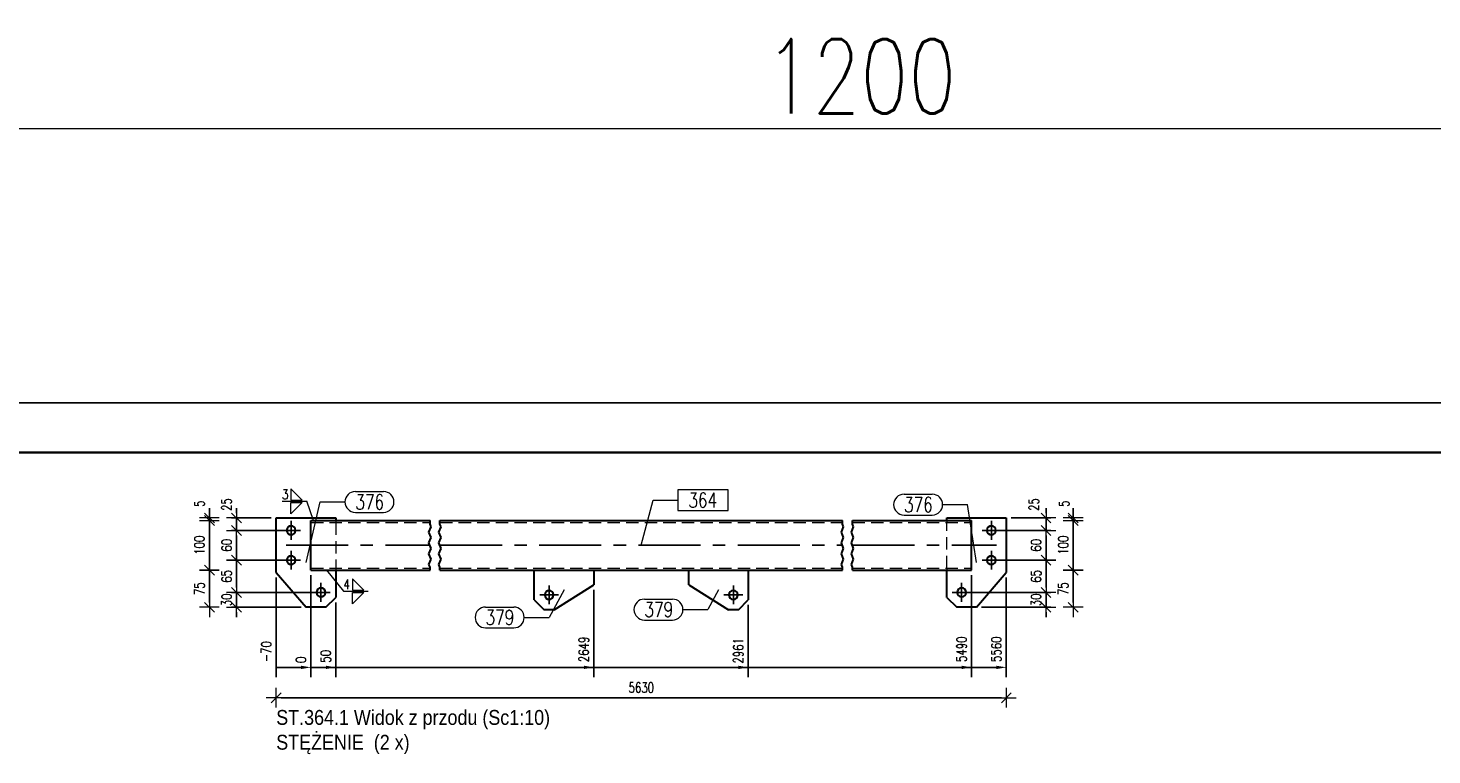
# Model space of a CAD drawing. Header units: millimetres. Extents: x -1005 to 207, y 18226 to 18896.
# Tile 26 of 50: x -567 to -284, y 18749 to 18895. Entities that reach past the tile are written whole.
import ezdxf

# ---------------------------------------------------------------- set-up
doc = ezdxf.new("R2010")
doc.units = ezdxf.units.MM
doc.header["$LTSCALE"] = 10
doc.linetypes.add('HIDDEN', pattern=[0.375, 0.25, -0.125])
doc.linetypes.add('MITTE', pattern=[2, 1.25, -0.25, 0.25, -0.25])
doc.layers.get('Defpoints').update_dxf_attribs({"color": 1})
doc.layers.add('_FORMATKA', color=8, linetype='Continuous', plot=False)
for name, color, linetype, lineweight in [('_RAMKA', 7, 'Continuous', 35), ('PS_DIM', 4, 'Continuous', 13), ('PS_Hidden', 2, 'HIDDEN', 9), ('PS_Pos', 1, 'Continuous', 15), ('PS_Shape', 161, 'Continuous', 30), ('PS_SOLID', 7, 'Continuous', 30), ('PS_TEXT', 3, 'Continuous', 18), ('PS_Weld', 1, 'Continuous', 9)]:
    doc.layers.add(name, color=color, linetype=linetype, lineweight=lineweight)
doc.layers.add('PS_Mid', color=5, linetype='MITTE')
doc.styles.add('gil', font='txt', dxfattribs={"width": 0.9})
doc.styles.add('simplex', font='simplex.shx', dxfattribs={"width": 0.75})
doc.dimstyles.new('1_10_GŁ_DS1-LS10', dxfattribs={"dimtxt": 2, "dimasz": 2, "dimexe": 2, "dimexo": 1, "dimgap": 1, "dimtad": 1, "dimjust": 4, "dimdec": 0, "dimlfac": 10, "dimtxsty": 'simplex', "dimblk1": 'NONE', "dimsah": 1, "dimcen": 2, "dimclrd": 256, "dimclre": 256, "dimclrt": 3, "dimadec": 1, "dimazin": 0, "dimtfac": 1, "dimtdec": 0, "dimtmove": 2, "dimatfit": 3, "dimfxl": 1, "dimarcsym": 0})
doc.dimstyles.new('1_10_PRZ', dxfattribs={"dimtxt": 2, "dimasz": 1, "dimexe": 2, "dimexo": 5, "dimgap": 1, "dimtad": 1, "dimdec": 0, "dimlfac": 10, "dimtxsty": 'simplex', "dimblk": 'dimznak', "dimcen": 2, "dimse1": 1, "dimse2": 1, "dimclrt": 3, "dimadec": 1, "dimazin": 0, "dimtfac": 1, "dimtdec": 0, "dimtix": 1, "dimtmove": 2, "dimatfit": 3, "dimldrblk": 'dim-grot', "dimfxl": 1, "dimarcsym": 0})
doc.dimstyles.new('1_10_PRZ_DS1-LS10', dxfattribs={"dimtxt": 2, "dimasz": 1, "dimexe": 2, "dimexo": 5, "dimgap": 1, "dimtad": 1, "dimdec": 0, "dimlfac": 10, "dimtxsty": 'simplex', "dimblk": 'dimznak', "dimcen": 2, "dimse1": 1, "dimse2": 1, "dimclrt": 3, "dimadec": 1, "dimazin": 0, "dimtfac": 1, "dimtdec": 0, "dimtix": 1, "dimtmove": 2, "dimatfit": 3, "dimldrblk": 'dim-grot', "dimfxl": 1, "dimarcsym": 0})
doc.dimstyles.new('1_10_SC', dxfattribs={"dimtxt": 2, "dimasz": 1, "dimexe": 1, "dimexo": 1, "dimgap": 1, "dimtad": 1, "dimdec": 0, "dimlfac": 10, "dimtxsty": 'simplex', "dimblk": 'dimznak', "dimcen": 2, "dimclrd": 256, "dimclre": 256, "dimclrt": 3, "dimadec": 1, "dimazin": 0, "dimtfac": 1, "dimtdec": 0, "dimtix": 1, "dimtmove": 2, "dimatfit": 3, "dimldrblk": 'dim-grot', "dimfxl": 1, "dimarcsym": 0})

# ---------------------------------------------------------------- blocks, each defined once
blk = doc.blocks.new('dimznak')
at = {"color": 0}
for points in [[(0, 2), (0, -2)], [(-2, 0), (2, 0)]]:
    blk.add_lwpolyline(points, dxfattribs=at)
at = {"color": 2}
blk.add_lwpolyline([(1, 1), (-1, -1)], dxfattribs=at)
blk = doc.blocks.new('*D299')
at = {"layer": 'Defpoints', "color": 0, "transparency": 16777216}
for p in [(-517.15, 18796.75), (-525.15, 18794.25), (-514.15, 18794.25)]:
    blk.add_point(p, dxfattribs=at)
at = {"layer": 'PS_DIM', "lineweight": -2, "transparency": 16777216}
for p, q in [((-518.15, 18796.75), (-526.15, 18796.75)), ((-525.15, 18797.75), (-525.15, 18798.75)), ((-525.15, 18796.75), (-525.15, 18794.25)), ((-515.15, 18794.25), (-526.15, 18794.25)), ((-525.15, 18793.25), (-525.15, 18792.25))]:
    blk.add_line(p, q, dxfattribs=at)
for p, rotation in [((-525.15, 18796.75), 270), ((-525.15, 18794.25), 90)]:
    blk.add_blockref('dimznak', p, dxfattribs=dict(at, rotation=rotation))
at = {"layer": 'PS_DIM', "color": 3, "transparency": 16777216, "insert": (-527.15, 18799.47), "char_height": 2, "attachment_point": 5, "rotation": 90, "style": 'simplex'}
blk.add_mtext('25', dxfattribs=at)
blk = doc.blocks.new('dim-grot')
blk.add_hatch(color=256).paths.add_polyline_path([(0, 0), (-2, 0.5), (-2, -0.5)])
blk.add_lwpolyline([(0, 0), (-2, 0.5), (-2, -0.5), (0, 0)])
blk = doc.blocks.new('*D941')
at = {"layer": 'Defpoints', "color": 0, "transparency": 16777216}
for p in [(-514.15, 18794.25), (-525.15, 18788.25), (-514.15, 18788.25)]:
    blk.add_point(p, dxfattribs=at)
at = {"layer": 'PS_DIM', "lineweight": -2, "transparency": 16777216}
for p, q in [((-515.15, 18794.25), (-526.15, 18794.25)), ((-525.15, 18793.25), (-525.15, 18789.25)), ((-515.15, 18788.25), (-526.15, 18788.25))]:
    blk.add_line(p, q, dxfattribs=at)
for p, rotation in [((-525.15, 18794.25), 90), ((-525.15, 18788.25), 270)]:
    blk.add_blockref('dimznak', p, dxfattribs=dict(at, rotation=rotation))
at = {"layer": 'PS_DIM', "color": 3, "transparency": 16777216, "insert": (-527.15, 18791.25), "char_height": 2, "attachment_point": 5, "rotation": 90, "style": 'simplex'}
blk.add_mtext('60', dxfattribs=at)
blk = doc.blocks.new('*D942')
at = {"layer": 'Defpoints', "color": 0, "transparency": 16777216}
for p in [(-514.15, 18788.25), (-525.15, 18781.75), (-508.15, 18781.75)]:
    blk.add_point(p, dxfattribs=at)
at = {"layer": 'PS_DIM', "lineweight": -2, "transparency": 16777216}
for p, q in [((-515.15, 18788.25), (-526.15, 18788.25)), ((-525.15, 18787.25), (-525.15, 18782.75)), ((-509.15, 18781.75), (-526.15, 18781.75))]:
    blk.add_line(p, q, dxfattribs=at)
for p, rotation in [((-525.15, 18788.25), 90), ((-525.15, 18781.75), 270)]:
    blk.add_blockref('dimznak', p, dxfattribs=dict(at, rotation=rotation))
at = {"layer": 'PS_DIM', "color": 3, "transparency": 16777216, "insert": (-527.15, 18785), "char_height": 2, "attachment_point": 5, "rotation": 90, "style": 'simplex'}
blk.add_mtext('65', dxfattribs=at)
blk = doc.blocks.new('*D302')
at = {"layer": 'Defpoints', "color": 0, "transparency": 16777216}
for p in [(-508.15, 18781.75), (-525.15, 18778.75), (-511.15, 18778.75)]:
    blk.add_point(p, dxfattribs=at)
at = {"layer": 'PS_DIM', "lineweight": -2, "transparency": 16777216}
for p, q in [((-525.15, 18782.75), (-525.15, 18783.75)), ((-509.15, 18781.75), (-526.15, 18781.75)), ((-525.15, 18781.75), (-525.15, 18778.75)), ((-512.15, 18778.75), (-526.15, 18778.75)), ((-525.15, 18777.75), (-525.15, 18776.75))]:
    blk.add_line(p, q, dxfattribs=at)
for p, rotation in [((-525.15, 18781.75), 270), ((-525.15, 18778.75), 90)]:
    blk.add_blockref('dimznak', p, dxfattribs=dict(at, rotation=rotation))
at = {"layer": 'PS_DIM', "color": 3, "transparency": 16777216, "insert": (-527.15, 18780.25), "char_height": 2, "attachment_point": 5, "rotation": 90, "style": 'simplex'}
blk.add_mtext('30', dxfattribs=at)
blk = doc.blocks.new('*D303')
at = {"layer": 'Defpoints', "color": 0, "transparency": 16777216}
for p in [(-505.15, 18796.75), (-530.62, 18796.25), (-505.15, 18796.25)]:
    blk.add_point(p, dxfattribs=at)
at = {"layer": 'PS_DIM', "color": 0, "lineweight": -2, "transparency": 16777216}
for p, q in [((-530.62, 18797.75), (-530.62, 18798.75)), ((-530.62, 18796.75), (-530.62, 18796.25)), ((-530.62, 18795.25), (-530.62, 18794.25))]:
    blk.add_line(p, q, dxfattribs=at)
for p, rotation in [((-530.62, 18796.75), 270), ((-530.62, 18796.25), 90)]:
    blk.add_blockref('dimznak', p, dxfattribs=dict(at, rotation=rotation))
at = {"layer": 'PS_DIM', "color": 3, "transparency": 16777216, "insert": (-532.62, 18799.64), "char_height": 2, "attachment_point": 5, "rotation": 90, "style": 'simplex'}
blk.add_mtext('5', dxfattribs=at)
blk = doc.blocks.new('*D304')
at = {"layer": 'Defpoints', "color": 0, "transparency": 16777216}
for p in [(-505.15, 18796.25), (-530.62, 18786.25), (-505.15, 18786.25)]:
    blk.add_point(p, dxfattribs=at)
at = {"layer": 'PS_DIM', "color": 0, "lineweight": -2, "transparency": 16777216}
blk.add_line((-530.62, 18795.25), (-530.62, 18787.25), dxfattribs=at)
for p, rotation in [((-530.62, 18796.25), 90), ((-530.62, 18786.25), 270)]:
    blk.add_blockref('dimznak', p, dxfattribs=dict(at, rotation=rotation))
at = {"layer": 'PS_DIM', "color": 3, "transparency": 16777216, "insert": (-532.62, 18791.25), "char_height": 2, "attachment_point": 5, "rotation": 90, "style": 'simplex'}
blk.add_mtext('100', dxfattribs=at)
blk = doc.blocks.new('*D305')
at = {"layer": 'Defpoints', "color": 0, "transparency": 16777216}
for p in [(-505.15, 18786.25), (-530.62, 18778.75), (-507.15, 18778.75)]:
    blk.add_point(p, dxfattribs=at)
at = {"layer": 'PS_DIM', "color": 0, "lineweight": -2, "transparency": 16777216}
blk.add_line((-530.62, 18785.25), (-530.62, 18779.75), dxfattribs=at)
for p, rotation in [((-530.62, 18786.25), 90), ((-530.62, 18778.75), 270)]:
    blk.add_blockref('dimznak', p, dxfattribs=dict(at, rotation=rotation))
at = {"layer": 'PS_DIM', "color": 3, "transparency": 16777216, "insert": (-532.62, 18782.5), "char_height": 2, "attachment_point": 5, "rotation": 90, "style": 'simplex'}
blk.add_mtext('75', dxfattribs=at)
blk = doc.blocks.new('*D306')
at = {"layer": 'Defpoints', "color": 0, "transparency": 16777216}
for p in [(-370.02, 18796.75), (-373.02, 18794.25), (-362.02, 18794.25)]:
    blk.add_point(p, dxfattribs=at)
at = {"layer": 'PS_DIM', "lineweight": -2, "transparency": 16777216}
for p, q in [((-369.02, 18796.75), (-361.02, 18796.75)), ((-362.02, 18797.75), (-362.02, 18798.75)), ((-362.02, 18796.75), (-362.02, 18794.25)), ((-372.02, 18794.25), (-361.02, 18794.25)), ((-362.02, 18793.25), (-362.02, 18792.25))]:
    blk.add_line(p, q, dxfattribs=at)
for p, rotation in [((-362.02, 18796.75), 270), ((-362.02, 18794.25), 90)]:
    blk.add_blockref('dimznak', p, dxfattribs=dict(at, rotation=rotation))
at = {"layer": 'PS_DIM', "color": 3, "transparency": 16777216, "insert": (-364.46, 18799.47), "char_height": 2, "attachment_point": 5, "rotation": 90, "style": 'simplex'}
blk.add_mtext('25', dxfattribs=at)
blk = doc.blocks.new('*D943')
at = {"layer": 'Defpoints', "color": 0, "transparency": 16777216}
for p in [(-373.02, 18794.25), (-373.02, 18788.25), (-362.02, 18788.25)]:
    blk.add_point(p, dxfattribs=at)
at = {"layer": 'PS_DIM', "lineweight": -2, "transparency": 16777216}
for p, q in [((-372.02, 18794.25), (-361.02, 18794.25)), ((-362.02, 18793.25), (-362.02, 18789.25)), ((-372.02, 18788.25), (-361.02, 18788.25))]:
    blk.add_line(p, q, dxfattribs=at)
for p, rotation in [((-362.02, 18794.25), 90), ((-362.02, 18788.25), 270)]:
    blk.add_blockref('dimznak', p, dxfattribs=dict(at, rotation=rotation))
at = {"layer": 'PS_DIM', "color": 3, "transparency": 16777216, "insert": (-364.02, 18791.25), "char_height": 2, "attachment_point": 5, "rotation": 90, "style": 'simplex'}
blk.add_mtext('60', dxfattribs=at)
blk = doc.blocks.new('*D944')
at = {"layer": 'Defpoints', "color": 0, "transparency": 16777216}
for p in [(-373.02, 18788.25), (-379.02, 18781.75), (-362.02, 18781.75)]:
    blk.add_point(p, dxfattribs=at)
at = {"layer": 'PS_DIM', "lineweight": -2, "transparency": 16777216}
for p, q in [((-372.02, 18788.25), (-361.02, 18788.25)), ((-362.02, 18787.25), (-362.02, 18782.75)), ((-378.02, 18781.75), (-361.02, 18781.75))]:
    blk.add_line(p, q, dxfattribs=at)
for p, rotation in [((-362.02, 18788.25), 90), ((-362.02, 18781.75), 270)]:
    blk.add_blockref('dimznak', p, dxfattribs=dict(at, rotation=rotation))
at = {"layer": 'PS_DIM', "color": 3, "transparency": 16777216, "insert": (-364.02, 18785), "char_height": 2, "attachment_point": 5, "rotation": 90, "style": 'simplex'}
blk.add_mtext('65', dxfattribs=at)
blk = doc.blocks.new('*D309')
at = {"layer": 'Defpoints', "color": 0, "transparency": 16777216}
for p in [(-379.02, 18781.75), (-376.02, 18778.75), (-362.02, 18778.75)]:
    blk.add_point(p, dxfattribs=at)
at = {"layer": 'PS_DIM', "lineweight": -2, "transparency": 16777216}
for p, q in [((-362.02, 18782.75), (-362.02, 18783.75)), ((-378.02, 18781.75), (-361.02, 18781.75)), ((-362.02, 18781.75), (-362.02, 18778.75)), ((-375.02, 18778.75), (-361.02, 18778.75)), ((-362.02, 18777.75), (-362.02, 18776.75))]:
    blk.add_line(p, q, dxfattribs=at)
for p, rotation in [((-362.02, 18781.75), 270), ((-362.02, 18778.75), 90)]:
    blk.add_blockref('dimznak', p, dxfattribs=dict(at, rotation=rotation))
at = {"layer": 'PS_DIM', "color": 3, "transparency": 16777216, "insert": (-364.02, 18780.25), "char_height": 2, "attachment_point": 5, "rotation": 90, "style": 'simplex'}
blk.add_mtext('30', dxfattribs=at)
blk = doc.blocks.new('*D310')
at = {"layer": 'Defpoints', "color": 0, "transparency": 16777216}
for p in [(-382.02, 18796.75), (-382.02, 18796.25), (-356.55, 18796.25)]:
    blk.add_point(p, dxfattribs=at)
at = {"layer": 'PS_DIM', "color": 0, "lineweight": -2, "transparency": 16777216}
for p, q in [((-356.55, 18797.75), (-356.55, 18798.75)), ((-356.55, 18796.75), (-356.55, 18796.25)), ((-356.55, 18795.25), (-356.55, 18794.25))]:
    blk.add_line(p, q, dxfattribs=at)
for p, rotation in [((-356.55, 18796.75), 270), ((-356.55, 18796.25), 90)]:
    blk.add_blockref('dimznak', p, dxfattribs=dict(at, rotation=rotation))
at = {"layer": 'PS_DIM', "color": 3, "transparency": 16777216, "insert": (-358.35, 18799.64), "char_height": 2, "attachment_point": 5, "rotation": 90, "style": 'simplex'}
blk.add_mtext('5', dxfattribs=at)
blk = doc.blocks.new('*D311')
at = {"layer": 'Defpoints', "color": 0, "transparency": 16777216}
for p in [(-382.02, 18796.25), (-382.02, 18786.25), (-356.55, 18786.25)]:
    blk.add_point(p, dxfattribs=at)
at = {"layer": 'PS_DIM', "color": 0, "lineweight": -2, "transparency": 16777216}
blk.add_line((-356.55, 18795.25), (-356.55, 18787.25), dxfattribs=at)
for p, rotation in [((-356.55, 18796.25), 90), ((-356.55, 18786.25), 270)]:
    blk.add_blockref('dimznak', p, dxfattribs=dict(at, rotation=rotation))
at = {"layer": 'PS_DIM', "color": 3, "transparency": 16777216, "insert": (-358.55, 18791.25), "char_height": 2, "attachment_point": 5, "rotation": 90, "style": 'simplex'}
blk.add_mtext('100', dxfattribs=at)
blk = doc.blocks.new('*D312')
at = {"layer": 'Defpoints', "color": 0, "transparency": 16777216}
for p in [(-382.02, 18786.25), (-380.02, 18778.75), (-356.55, 18778.75)]:
    blk.add_point(p, dxfattribs=at)
at = {"layer": 'PS_DIM', "color": 0, "lineweight": -2, "transparency": 16777216}
blk.add_line((-356.55, 18785.25), (-356.55, 18779.75), dxfattribs=at)
for p, rotation in [((-356.55, 18786.25), 90), ((-356.55, 18778.75), 270)]:
    blk.add_blockref('dimznak', p, dxfattribs=dict(at, rotation=rotation))
at = {"layer": 'PS_DIM', "color": 3, "transparency": 16777216, "insert": (-358.55, 18782.5), "char_height": 2, "attachment_point": 5, "rotation": 90, "style": 'simplex'}
blk.add_mtext('75', dxfattribs=at)
blk = doc.blocks.new('*D353')
at = {"layer": 'Defpoints', "color": 0, "transparency": 16777216}
for p in [(-517.15, 18785.75), (-510.15, 18786.25), (-510.15, 18766.65)]:
    blk.add_point(p, dxfattribs=at)
at = {"layer": 'PS_DIM', "lineweight": -2, "transparency": 16777216}
for p, q in [((-510.15, 18785.25), (-510.15, 18764.65)), ((-517.15, 18784.75), (-517.15, 18764.65)), ((-517.15, 18766.65), (-512.15, 18766.65))]:
    blk.add_line(p, q, dxfattribs=at)
at = {"layer": 'PS_DIM', "transparency": 16777216}
blk.add_solid([(-512.15, 18766.98), (-512.15, 18766.31), (-510.15, 18766.65)], dxfattribs=at)
at = {"layer": 'PS_DIM', "color": 3, "transparency": 16777216, "insert": (-519.17, 18769.81), "char_height": 2, "attachment_point": 5, "rotation": 90, "style": 'simplex'}
blk.add_mtext('-70', dxfattribs=at)
blk = doc.blocks.new('_None')
blk = doc.blocks.new('*D354')
at = {"layer": 'Defpoints', "color": 0, "transparency": 16777216}
for p in [(-510.15, 18786.25), (-510.15, 18786.25), (-510.15, 18766.65)]:
    blk.add_point(p, dxfattribs=at)
at = {"layer": 'PS_DIM', "lineweight": -2, "transparency": 16777216}
for p, q in [((-510.15, 18785.25), (-510.15, 18764.65)), ((-510.15, 18785.25), (-510.15, 18764.65)), ((-512.15, 18766.65), (-514.15, 18766.65)), ((-510.15, 18766.65), (-508.15, 18766.65))]:
    blk.add_line(p, q, dxfattribs=at)
at = {"layer": 'PS_DIM', "transparency": 16777216}
blk.add_solid([(-512.15, 18766.98), (-512.15, 18766.31), (-510.15, 18766.65)], dxfattribs=at)
at = {"layer": 'PS_DIM', "color": 3, "transparency": 16777216, "insert": (-512.17, 18768.17), "char_height": 2, "attachment_point": 5, "rotation": 90, "style": 'simplex'}
blk.add_mtext('0', dxfattribs=at)
blk = doc.blocks.new('*D355')
at = {"layer": 'Defpoints', "color": 0, "transparency": 16777216}
for p in [(-510.15, 18786.25), (-505.15, 18780.75), (-505.15, 18766.65)]:
    blk.add_point(p, dxfattribs=at)
at = {"layer": 'PS_DIM', "lineweight": -2, "transparency": 16777216}
for p, q in [((-510.15, 18785.25), (-510.15, 18764.65)), ((-505.15, 18779.75), (-505.15, 18764.65)), ((-510.15, 18766.65), (-507.15, 18766.65))]:
    blk.add_line(p, q, dxfattribs=at)
at = {"layer": 'PS_DIM', "transparency": 16777216}
blk.add_solid([(-507.15, 18766.98), (-507.15, 18766.31), (-505.15, 18766.65)], dxfattribs=at)
at = {"layer": 'PS_DIM', "color": 3, "transparency": 16777216, "insert": (-507.17, 18768.88), "char_height": 2, "attachment_point": 5, "rotation": 90, "style": 'simplex'}
blk.add_mtext('50', dxfattribs=at)
blk = doc.blocks.new('*D356')
at = {"layer": 'Defpoints', "color": 0, "transparency": 16777216}
for p in [(-510.15, 18786.25), (-453.15, 18783.25), (-453.15, 18766.65)]:
    blk.add_point(p, dxfattribs=at)
at = {"layer": 'PS_DIM', "lineweight": -2, "transparency": 16777216}
for p, q in [((-510.15, 18785.25), (-510.15, 18764.65)), ((-453.15, 18782.25), (-453.15, 18764.65)), ((-510.15, 18766.65), (-455.15, 18766.65))]:
    blk.add_line(p, q, dxfattribs=at)
at = {"layer": 'PS_DIM', "transparency": 16777216}
blk.add_solid([(-455.15, 18766.98), (-455.15, 18766.31), (-453.15, 18766.65)], dxfattribs=at)
at = {"layer": 'PS_DIM', "color": 3, "transparency": 16777216, "insert": (-455.17, 18770.27), "char_height": 2, "attachment_point": 5, "rotation": 90, "style": 'simplex'}
blk.add_mtext('2649', dxfattribs=at)
blk = doc.blocks.new('*D357')
at = {"layer": 'Defpoints', "color": 0, "transparency": 16777216}
for p in [(-510.15, 18786.25), (-422.02, 18780.25), (-422.02, 18766.65)]:
    blk.add_point(p, dxfattribs=at)
at = {"layer": 'PS_DIM', "lineweight": -2, "transparency": 16777216}
for p, q in [((-510.15, 18785.25), (-510.15, 18764.65)), ((-422.02, 18779.25), (-422.02, 18764.65)), ((-510.15, 18766.65), (-424.02, 18766.65))]:
    blk.add_line(p, q, dxfattribs=at)
at = {"layer": 'PS_DIM', "transparency": 16777216}
blk.add_solid([(-424.02, 18766.98), (-424.02, 18766.31), (-422.02, 18766.65)], dxfattribs=at)
at = {"layer": 'PS_DIM', "color": 3, "transparency": 16777216, "insert": (-424.04, 18769.99), "char_height": 2, "attachment_point": 5, "rotation": 90, "style": 'simplex'}
blk.add_mtext('2961', dxfattribs=at)
blk = doc.blocks.new('*D358')
at = {"layer": 'Defpoints', "color": 0, "transparency": 16777216}
for p in [(-510.15, 18786.25), (-377.02, 18786.25), (-377.02, 18766.65)]:
    blk.add_point(p, dxfattribs=at)
at = {"layer": 'PS_DIM', "lineweight": -2, "transparency": 16777216}
for p, q in [((-510.15, 18785.25), (-510.15, 18764.65)), ((-377.02, 18785.25), (-377.02, 18764.65)), ((-510.15, 18766.65), (-379.02, 18766.65))]:
    blk.add_line(p, q, dxfattribs=at)
at = {"layer": 'PS_DIM', "transparency": 16777216}
blk.add_solid([(-379.02, 18766.98), (-379.02, 18766.31), (-377.02, 18766.65)], dxfattribs=at)
at = {"layer": 'PS_DIM', "color": 3, "transparency": 16777216, "insert": (-379.04, 18770.31), "char_height": 2, "attachment_point": 5, "rotation": 90, "style": 'simplex'}
blk.add_mtext('5490', dxfattribs=at)
blk = doc.blocks.new('*D359')
at = {"layer": 'Defpoints', "color": 0, "transparency": 16777216}
for p in [(-510.15, 18786.25), (-370.02, 18785.75), (-370.02, 18766.65)]:
    blk.add_point(p, dxfattribs=at)
at = {"layer": 'PS_DIM', "lineweight": -2, "transparency": 16777216}
for p, q in [((-510.15, 18785.25), (-510.15, 18764.65)), ((-370.02, 18784.75), (-370.02, 18764.65)), ((-510.15, 18766.65), (-372.02, 18766.65))]:
    blk.add_line(p, q, dxfattribs=at)
at = {"layer": 'PS_DIM', "transparency": 16777216}
blk.add_solid([(-372.02, 18766.98), (-372.02, 18766.31), (-370.02, 18766.65)], dxfattribs=at)
at = {"layer": 'PS_DIM', "color": 3, "transparency": 16777216, "insert": (-372.04, 18770.31), "char_height": 2, "attachment_point": 5, "rotation": 90, "style": 'simplex'}
blk.add_mtext('5560', dxfattribs=at)
blk = doc.blocks.new('*D565')
at = {"layer": 'Defpoints', "color": 0, "transparency": 16777216}
for p in [(-517.15, 18791.25), (-370.02, 18791.25), (-370.02, 18760.53)]:
    blk.add_point(p, dxfattribs=at)
at = {"layer": 'PS_DIM', "color": 0, "lineweight": -2, "transparency": 16777216}
blk.add_line((-516.15, 18760.53), (-371.02, 18760.53), dxfattribs=at)
at = {"layer": 'PS_DIM', "color": 0, "lineweight": -2, "transparency": 16777216, "rotation": 180}
blk.add_blockref('dimznak', (-517.15, 18760.53), dxfattribs=at)
at = {"layer": 'PS_DIM', "color": 0, "lineweight": -2, "transparency": 16777216}
blk.add_blockref('dimznak', (-370.02, 18760.53), dxfattribs=at)
at = {"layer": 'PS_DIM', "color": 3, "transparency": 16777216, "insert": (-443.58, 18762.57), "char_height": 2, "attachment_point": 5, "style": 'simplex'}
blk.add_mtext('5630', dxfattribs=at)
blk = doc.blocks.new('*D1587')
at = {"color": 252, "lineweight": -2, "transparency": 16777216}
blk.add_line((-1197, 649.33), (-3, 649.33), dxfattribs=at)
at = {"layer": 'Defpoints', "color": 0, "transparency": 16777216}
for p in [(0, 649.33), (-1200, 594), (0, 594)]:
    blk.add_point(p, dxfattribs=at)
at = {"color": 252, "lineweight": -2, "transparency": 16777216, "xscale": 3, "yscale": 3, "zscale": 3, "rotation": 180}
blk.add_blockref('dimznak', (-1200, 649.33), dxfattribs=at)
at = {"color": 252, "lineweight": -2, "transparency": 16777216, "xscale": 3, "yscale": 3, "zscale": 3}
blk.add_blockref('dimznak', (0, 649.33), dxfattribs=at)
at = {"color": 252, "transparency": 16777216, "insert": (-600, 659.83), "char_height": 15, "attachment_point": 5, "style": 'simplex'}
blk.add_mtext('1200', dxfattribs=at)
blk = doc.blocks.new('*X669')
at = {"color": 1}
for p, q in [((-486.37, 18793.88), (-485.92, 18794.96)), ((-485.92, 18792.79), (-486.37, 18793.88)), ((-486.15, 18795.5), (-486.15, 18796.25)), ((-485.92, 18794.96), (-486.15, 18795.5)), ((-484.37, 18793.88), (-483.92, 18794.96)), ((-483.92, 18792.79), (-484.37, 18793.88)), ((-484.15, 18795.5), (-484.15, 18796.25)), ((-483.92, 18794.96), (-484.15, 18795.5)), ((-403.25, 18793.88), (-402.8, 18794.96)), ((-402.8, 18792.79), (-403.25, 18793.88)), ((-403.02, 18795.5), (-403.02, 18796.25)), ((-402.8, 18794.96), (-403.02, 18795.5)), ((-401.25, 18793.88), (-400.8, 18794.96)), ((-400.8, 18792.79), (-401.25, 18793.88)), ((-401.02, 18795.5), (-401.02, 18796.25)), ((-400.8, 18794.96), (-401.02, 18795.5)), ((-486.37, 18791.71), (-485.92, 18792.79)), ((-485.92, 18790.63), (-486.37, 18791.71)), ((-484.37, 18791.71), (-483.92, 18792.79)), ((-483.92, 18790.63), (-484.37, 18791.71)), ((-403.25, 18791.71), (-402.8, 18792.79)), ((-402.8, 18790.63), (-403.25, 18791.71)), ((-401.25, 18791.71), (-400.8, 18792.79)), ((-400.8, 18790.63), (-401.25, 18791.71)), ((-486.37, 18789.54), (-485.92, 18790.63)), ((-485.92, 18788.46), (-486.37, 18789.54)), ((-486.37, 18787.38), (-485.92, 18788.46)), ((-484.37, 18789.54), (-483.92, 18790.63)), ((-483.92, 18788.46), (-484.37, 18789.54)), ((-484.37, 18787.38), (-483.92, 18788.46)), ((-403.25, 18789.54), (-402.8, 18790.63)), ((-402.8, 18788.46), (-403.25, 18789.54)), ((-403.25, 18787.38), (-402.8, 18788.46)), ((-401.25, 18789.54), (-400.8, 18790.63)), ((-400.8, 18788.46), (-401.25, 18789.54)), ((-401.25, 18787.38), (-400.8, 18788.46)), ((-486.15, 18786.84), (-486.37, 18787.38)), ((-486.15, 18786.25), (-486.15, 18786.84)), ((-484.15, 18786.84), (-484.37, 18787.38)), ((-484.15, 18786.25), (-484.15, 18786.84)), ((-403.02, 18786.84), (-403.25, 18787.38)), ((-403.02, 18786.25), (-403.02, 18786.84)), ((-401.02, 18786.84), (-401.25, 18787.38)), ((-401.02, 18786.25), (-401.02, 18786.84))]:
    blk.add_line(p, q, dxfattribs=at)
at = {"layer": 'PS_Hidden', "color": 2, "linetype": 'HIDDEN'}
for p, q in [((-510.15, 18795.85), (-486.15, 18795.85)), ((-505.15, 18796.25), (-505.15, 18795.85)), ((-505.15, 18795.85), (-505.15, 18786.65)), ((-484.15, 18795.85), (-403.02, 18795.85)), ((-401.02, 18795.85), (-377.02, 18795.85)), ((-382.02, 18796.25), (-382.02, 18795.85)), ((-382.02, 18786.65), (-382.02, 18795.85)), ((-510.15, 18786.65), (-486.15, 18786.65)), ((-505.15, 18786.65), (-505.15, 18786.25)), ((-484.15, 18786.65), (-403.02, 18786.65)), ((-401.02, 18786.65), (-377.02, 18786.65)), ((-382.02, 18786.65), (-382.02, 18786.25))]:
    blk.add_line(p, q, dxfattribs=at)
at = {"layer": 'PS_Mid', "color": 5, "linetype": 'MITTE'}
for p, q in [((-512.25, 18794.25), (-516.05, 18794.25)), ((-514.15, 18796.15), (-514.15, 18792.35)), ((-371.12, 18794.25), (-374.92, 18794.25)), ((-373.02, 18796.15), (-373.02, 18792.35)), ((-515.15, 18791.25), (-486.15, 18791.25)), ((-484.15, 18791.25), (-403.02, 18791.25)), ((-401.02, 18791.25), (-372.02, 18791.25)), ((-512.25, 18788.25), (-516.05, 18788.25)), ((-514.15, 18790.15), (-514.15, 18786.35)), ((-371.12, 18788.25), (-374.92, 18788.25)), ((-373.02, 18790.15), (-373.02, 18786.35)), ((-508.15, 18783.65), (-508.15, 18779.85)), ((-462.15, 18783.15), (-462.15, 18779.35)), ((-425.02, 18783.15), (-425.02, 18779.35)), ((-379.02, 18783.65), (-379.02, 18779.85)), ((-506.25, 18781.75), (-510.05, 18781.75)), ((-460.25, 18781.25), (-464.05, 18781.25)), ((-423.12, 18781.25), (-426.92, 18781.25)), ((-377.12, 18781.75), (-380.92, 18781.75))]:
    blk.add_line(p, q, dxfattribs=at)
at = {"layer": 'PS_SOLID', "color": 7, "linetype": 'Continuous'}
for p, q in [((-517.15, 18796.75), (-505.15, 18796.75)), ((-517.15, 18785.75), (-517.15, 18796.75)), ((-505.15, 18796.75), (-505.15, 18796.25)), ((-382.02, 18796.75), (-370.02, 18796.75)), ((-382.02, 18796.25), (-382.02, 18796.75)), ((-370.02, 18796.75), (-370.02, 18785.75)), ((-510.15, 18786.25), (-510.15, 18796.25)), ((-510.15, 18796.25), (-486.15, 18796.25)), ((-484.15, 18796.25), (-403.02, 18796.25)), ((-401.02, 18796.25), (-377.02, 18796.25)), ((-377.02, 18786.25), (-377.02, 18796.25)), ((-517.15, 18785.75), (-511.15, 18778.75)), ((-510.15, 18786.25), (-486.15, 18786.25)), ((-505.15, 18786.25), (-505.15, 18780.75)), ((-484.15, 18786.25), (-403.02, 18786.25)), ((-465.15, 18780.25), (-465.15, 18786.25)), ((-453.15, 18786.25), (-453.15, 18783.25)), ((-434.02, 18783.25), (-434.02, 18786.25)), ((-422.02, 18786.25), (-422.02, 18780.25)), ((-401.02, 18786.25), (-377.02, 18786.25)), ((-382.02, 18780.75), (-382.02, 18786.25)), ((-376.02, 18778.75), (-370.02, 18785.75)), ((-461.15, 18778.25), (-453.15, 18783.25)), ((-434.02, 18783.25), (-426.02, 18778.25)), ((-507.15, 18778.75), (-505.15, 18780.75)), ((-465.15, 18780.25), (-463.15, 18778.25)), ((-424.02, 18778.25), (-422.02, 18780.25)), ((-382.02, 18780.75), (-380.02, 18778.75)), ((-507.15, 18778.75), (-511.15, 18778.75)), ((-461.15, 18778.25), (-463.15, 18778.25)), ((-424.02, 18778.25), (-426.02, 18778.25)), ((-376.02, 18778.75), (-380.02, 18778.75))]:
    blk.add_line(p, q, dxfattribs=at)
at = {"layer": 'PS_SOLID', "color": 7, "extrusion": (0, 0, -1)}
for centre in [(514.15, 18794.25), (373.02, 18794.25), (514.15, 18788.25), (373.02, 18788.25), (508.15, 18781.75), (379.02, 18781.75), (462.15, 18781.25), (425.02, 18781.25)]:
    blk.add_circle(centre, 0.9, dxfattribs=at)
blk = doc.blocks.new('*X670')
at = {"color": 1}
for p, q in [((-426.09, 18802.44), (-436.19, 18802.44)), ((-436.19, 18802.44), (-436.19, 18798.24)), ((-426.09, 18798.24), (-426.09, 18802.44)), ((-443.58, 18791.25), (-441.19, 18800.34)), ((-441.19, 18800.34), (-436.19, 18800.34)), ((-436.19, 18798.24), (-426.09, 18798.24))]:
    blk.add_line(p, q, dxfattribs=at)
at = {"color": 30, "style": 'simplex', "width": 0.75}
blk.add_text('364', height=3, dxfattribs=at).set_placement((-434.09, 18798.84))
blk = doc.blocks.new('*X671')
at = {"color": 1}
for p, q in [((-442.96, 18780.39), (-437.28, 18780.39)), ((-428.02, 18782.25), (-430.18, 18778.29)), ((-435.18, 18778.29), (-430.18, 18778.29)), ((-442.96, 18776.19), (-437.28, 18776.19))]:
    blk.add_line(p, q, dxfattribs=at)
for centre, start, end in [((-442.96, 18778.29), 90, 270), ((-437.28, 18778.29), 270, 90)]:
    blk.add_arc(centre, 2.1, start, end, dxfattribs=at)
at = {"color": 30, "style": 'simplex', "width": 0.75}
blk.add_text('379', height=3, dxfattribs=at).set_placement((-442.96, 18776.79))
blk = doc.blocks.new('*X672')
at = {"color": 1}
for p, q in [((-459.15, 18782.25), (-462.18, 18776.71)), ((-474.96, 18778.81), (-469.28, 18778.81)), ((-474.96, 18774.61), (-469.28, 18774.61)), ((-467.18, 18776.71), (-462.18, 18776.71))]:
    blk.add_line(p, q, dxfattribs=at)
for centre, start, end in [((-474.96, 18776.71), 90, 270), ((-469.28, 18776.71), 270, 90)]:
    blk.add_arc(centre, 2.1, start, end, dxfattribs=at)
at = {"color": 30, "style": 'simplex', "width": 0.75}
blk.add_text('379', height=3, dxfattribs=at).set_placement((-474.96, 18775.21))
blk = doc.blocks.new('*X673')
at = {"color": 1}
for p, q in [((-390.63, 18801.54), (-384.95, 18801.54)), ((-382.85, 18799.44), (-377.85, 18799.44)), ((-376.02, 18787.75), (-377.85, 18799.44)), ((-390.63, 18797.34), (-384.95, 18797.34))]:
    blk.add_line(p, q, dxfattribs=at)
for centre, start, end in [((-390.63, 18799.44), 90, 270), ((-384.95, 18799.44), 270, 90)]:
    blk.add_arc(centre, 2.1, start, end, dxfattribs=at)
at = {"color": 30, "style": 'simplex', "width": 0.75}
blk.add_text('376', height=3, dxfattribs=at).set_placement((-390.63, 18797.94))
blk = doc.blocks.new('*X674')
at = {"color": 1}
for p, q in [((-511.15, 18787.75), (-508.3, 18799.98)), ((-508.3, 18799.98), (-503.3, 18799.98)), ((-501.2, 18802.08), (-495.52, 18802.08)), ((-501.2, 18797.88), (-495.52, 18797.88))]:
    blk.add_line(p, q, dxfattribs=at)
for centre, start, end in [((-501.2, 18799.98), 90, 270), ((-495.52, 18799.98), 270, 90)]:
    blk.add_arc(centre, 2.1, start, end, dxfattribs=at)
at = {"color": 30, "style": 'simplex', "width": 0.75}
blk.add_text('376', height=3, dxfattribs=at).set_placement((-501.2, 18798.48))
blk = doc.blocks.new('*X675')
at = {"color": 3, "style": 'gil', "width": 0.9}
for s, p in [('ST.364.1 Widok z przodu (Sc1:10)', (-517.15, 18755.06)), ('STĘŻENIE  (2 x)', (-517.15, 18750.06))]:
    blk.add_text(s, height=3, dxfattribs=at).set_placement(p)
blk = doc.blocks.new('*X792')
at = {"color": 3}
for p, q in [((-511.93, 18800.34), (-514.23, 18802.64)), ((-514.23, 18802.64), (-514.23, 18800.34)), ((-514.23, 18800.34), (-511.93, 18800.34)), ((-514.23, 18799.88), (-511.93, 18799.88)), ((-511.93, 18799.88), (-514.23, 18797.58)), ((-514.23, 18797.58), (-514.23, 18799.88))]:
    blk.add_line(p, q, dxfattribs=at)
at = {"color": 9}
for p in [(-515.98, 18800.11), (-509.66, 18796.25)]:
    blk.add_line(p, (-510.98, 18800.11), dxfattribs=at)
at = {"color": 2, "style": 'simplex', "width": 0.75}
blk.add_text('3', height=2, dxfattribs=at).set_placement((-515.98, 18800.51))
blk = doc.blocks.new('*X793')
at = {"color": 9}
for p, q in [((-507.04, 18786.25), (-503.61, 18781.98)), ((-503.61, 18781.98), (-498.61, 18781.98))]:
    blk.add_line(p, q, dxfattribs=at)
at = {"color": 3}
for p, q in [((-499.47, 18782.21), (-501.77, 18784.51)), ((-501.77, 18784.51), (-501.77, 18782.21)), ((-501.77, 18782.21), (-499.47, 18782.21)), ((-501.77, 18781.75), (-499.47, 18781.75)), ((-499.47, 18781.75), (-501.77, 18779.45)), ((-501.77, 18779.45), (-501.77, 18781.75))]:
    blk.add_line(p, q, dxfattribs=at)
at = {"color": 2, "style": 'simplex', "width": 0.75}
blk.add_text('4', height=2, dxfattribs=at).set_placement((-503.61, 18782.38))
blk = doc.blocks.new('*U16')
at = {"layer": '_FORMATKA', "lineweight": -3}
blk.add_lwpolyline([(-1200, 0), (0, 0), (0, 594), (-1200, 594)], close=True, dxfattribs=at)
at = {"layer": '_RAMKA', "lineweight": -3, "const_width": 0.5}
blk.add_lwpolyline([(-1170, 10), (-10, 10), (-10, 584), (-1170, 584)], close=True, dxfattribs=at)
dim = blk.add_linear_dim(base=(0, 649.33), p1=(-1200, 594), p2=(0, 594), dimstyle='1_10_PRZ', override={"dimscale": 3, "dimtxt": 5, "dimlfac": 1, "dimclrd": 252, "dimclrt": 252})
dim.commit()
dim.dimension.update_dxf_attribs({"geometry": '*D1587', "text_midpoint": (-600, 659.83)})

msp = doc.modelspace()

# ---------------------------------------------------------------- block references
at = {"layer": 'PS_DIM'}
msp.add_blockref('*U16', (200.59, 18225.93), dxfattribs=at)
at = {"layer": 'PS_Pos'}
for name in ['*X670', '*X674', '*X673', '*X672', '*X671']:
    msp.add_blockref(name, (0, 0), dxfattribs=at)
at = {"layer": 'PS_Shape', "color": 40}
msp.add_blockref('*X669', (0, 0), dxfattribs=at)
at = {"layer": 'PS_TEXT'}
msp.add_blockref('*X675', (0, 0), dxfattribs=at)
at = {"layer": 'PS_Weld'}
for name in ['*X792', '*X793']:
    msp.add_blockref(name, (0, 0), dxfattribs=at)

# ---------------------------------------------------------------- dimensions: what is measured, and where the dimension line sits
at = {"layer": 'PS_DIM'}
for base, p1, p2, dimstyle, picture, middle in [((-530.62, 18796.25), (-505.15, 18796.75), (-505.15, 18796.25), '1_10_PRZ', '*D303', (-532.62, 18799.64)), ((-525.15, 18794.25), (-517.15, 18796.75), (-514.15, 18794.25), '1_10_SC', '*D299', (-527.15, 18799.47)), ((-356.55, 18796.25), (-382.02, 18796.75), (-382.02, 18796.25), '1_10_PRZ', '*D310', (-358.35, 18799.64)), ((-362.02, 18794.25), (-370.02, 18796.75), (-373.02, 18794.25), '1_10_SC', '*D306', (-364.46, 18799.47))]:
    dim = msp.add_linear_dim(base=base, p1=p1, p2=p2, angle=90, dimstyle=dimstyle, dxfattribs=at)
    dim.commit()
    dim.dimension.update_dxf_attribs({"geometry": picture, "text_midpoint": middle, "dimtype": 128})
for base, p1, p2, dimstyle, picture, middle in [((-530.62, 18786.25), (-505.15, 18796.25), (-505.15, 18786.25), '1_10_PRZ', '*D304', (-532.62, 18791.25)), ((-356.55, 18786.25), (-382.02, 18796.25), (-382.02, 18786.25), '1_10_PRZ', '*D311', (-358.55, 18791.25)), ((-525.15, 18788.25), (-514.15, 18794.25), (-514.15, 18788.25), '1_10_SC', '*D941', (-527.15, 18791.25)), ((-362.02, 18788.25), (-373.02, 18794.25), (-373.02, 18788.25), '1_10_SC', '*D943', (-364.02, 18791.25)), ((-530.62, 18778.75), (-505.15, 18786.25), (-507.15, 18778.75), '1_10_PRZ', '*D305', (-532.62, 18782.5)), ((-525.15, 18781.75), (-514.15, 18788.25), (-508.15, 18781.75), '1_10_SC', '*D942', (-527.15, 18785)), ((-356.55, 18778.75), (-382.02, 18786.25), (-380.02, 18778.75), '1_10_PRZ', '*D312', (-358.55, 18782.5)), ((-362.02, 18781.75), (-373.02, 18788.25), (-379.02, 18781.75), '1_10_SC', '*D944', (-364.02, 18785)), ((-525.15, 18778.75), (-508.15, 18781.75), (-511.15, 18778.75), '1_10_SC', '*D302', (-527.15, 18780.25)), ((-362.02, 18778.75), (-379.02, 18781.75), (-376.02, 18778.75), '1_10_SC', '*D309', (-364.02, 18780.25))]:
    dim = msp.add_linear_dim(base=base, p1=p1, p2=p2, angle=90, dimstyle=dimstyle, dxfattribs=at)
    dim.commit()
    dim.dimension.update_dxf_attribs({"geometry": picture, "text_midpoint": middle})
dim = msp.add_linear_dim(base=(-370.02, 18760.53), p1=(-517.15, 18791.25), p2=(-370.02, 18791.25), text='5630', dimstyle='1_10_PRZ_DS1-LS10', dxfattribs=at)
dim.commit()
dim.dimension.update_dxf_attribs({"geometry": '*D565', "text_midpoint": (-443.58, 18762.57), "dimtype": 128})
for base, p1, p2, text, picture, middle in [((-510.15, 18766.65), (-517.15, 18785.75), (-510.15, 18786.25), '-70', '*D353', (-519.17, 18769.81)), ((-510.15, 18766.65), (-510.15, 18786.25), (-510.15, 18786.25), '0', '*D354', (-512.17, 18768.17)), ((-453.15, 18766.65), (-510.15, 18786.25), (-453.15, 18783.25), '2649', '*D356', (-455.17, 18770.27)), ((-422.02, 18766.65), (-510.15, 18786.25), (-422.02, 18780.25), '2961', '*D357', (-424.04, 18769.99)), ((-377.02, 18766.65), (-510.15, 18786.25), (-377.02, 18786.25), '5490', '*D358', (-379.04, 18770.31)), ((-370.02, 18766.65), (-510.15, 18786.25), (-370.02, 18785.75), '5560', '*D359', (-372.04, 18770.31))]:
    dim = msp.add_linear_dim(base=base, p1=p1, p2=p2, text=text, dimstyle='1_10_GŁ_DS1-LS10', dxfattribs=at)
    dim.commit()
    dim.dimension.update_dxf_attribs({"geometry": picture, "text_midpoint": middle, "dimtype": 128, "text_rotation": 90})
dim = msp.add_linear_dim(base=(-505.15, 18766.65), p1=(-510.15, 18786.25), p2=(-505.15, 18780.75), dimstyle='1_10_GŁ_DS1-LS10', dxfattribs=at)
dim.commit()
dim.dimension.update_dxf_attribs({"geometry": '*D355', "text_midpoint": (-507.17, 18768.88), "dimtype": 128, "text_rotation": 90})

doc.saveas('drawing.dxf')
